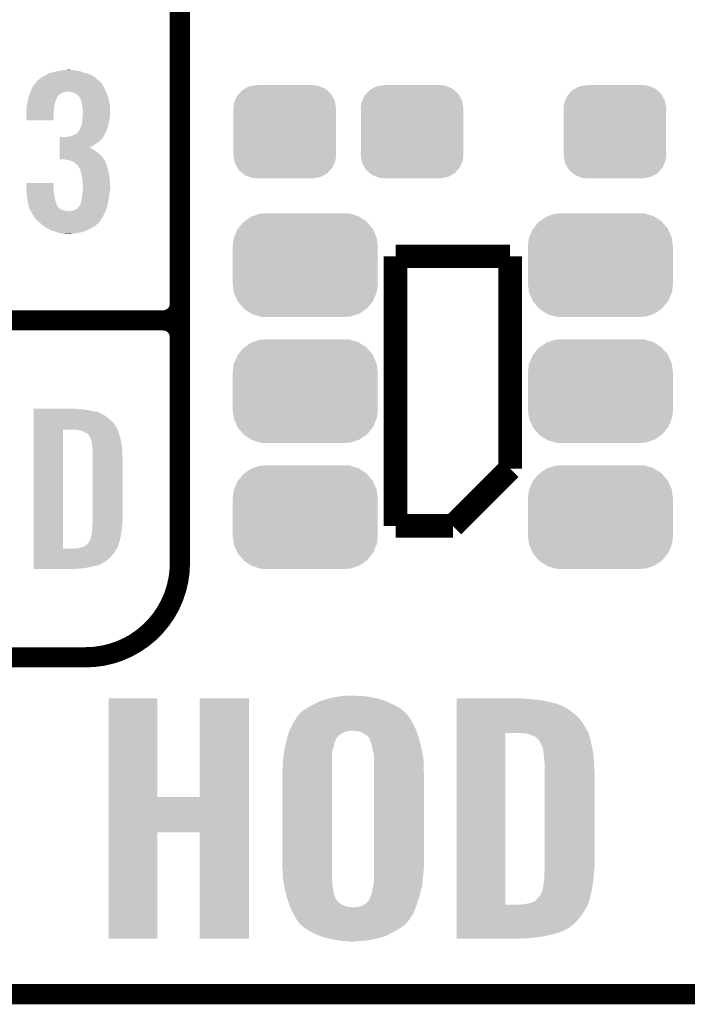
# Model space of a CAD drawing. Extents: x -0.05 to 0.95, y -0.15 to 1.54.
# Tile 2 of 44: x 0.11 to 0.31, y -0.15 to 0.14. Entities that reach past the tile are written whole.
import ezdxf

# ---------------------------------------------------------------- set-up
doc = ezdxf.new("R2010")
doc.units = 0
doc.layers.get('0').update_dxf_attribs({"linetype": 'CONTINUOUS'})
for name, color, linetype in [('HOD_CAP_2_CLICK_V101_GKO', 5, 'CONTINUOUS'), ('HOD_CAP_2_CLICK_V101_GTO', 14, 'CONTINUOUS'), ('HOD_CAP_2_CLICK_V101_GTS', 12, 'CONTINUOUS')]:
    doc.layers.add(name, color=color, linetype=linetype)

# ---------------------------------------------------------------- blocks, each defined once
blk = doc.blocks.new('CUSTOM_57')
for points in [[(-0.01358, 0.01127), (-0.01263, 0.01234), (0.01371, 0.01127), (0.01249, 0.01234)], [(-0.01263, 0.01234), (-0.01175, 0.01282), (0.01249, 0.01234), (0.01194, 0.01282)], [(-0.01175, 0.01282), (-0.01057, 0.01347), (0.01194, 0.01282), (0.01032, 0.01347)], [(-0.01057, 0.01347), (-0.0092, 0.01369), (0.01032, 0.01347), (0.00976, 0.01369)], [(-0.0092, 0.01369), (-0.00825, 0.01385), (0.00976, 0.01369), (0.00825, 0.01385)], [(-0.01508, 0.00841), (-0.01475, 0.00922), (0.01499, 0.00841), (0.01485, 0.00922)], [(-0.01475, 0.00922), (-0.01419, 0.01059), (0.01485, 0.00922), (0.01409, 0.01059)], [(-0.01419, 0.01059), (-0.01358, 0.01127), (0.01409, 0.01059), (0.01371, 0.01127)], [(-0.01525, 0.0069), (-0.01508, 0.00841), (0.01525, 0.0069), (0.01499, 0.00841)], [(-0.0152, 0.00607), (-0.01525, 0.0069), (0.0152, 0.00607), (0.01525, 0.0069)], [(-0.0152, -0.00607), (-0.0152, 0.00607), (0.0152, -0.00607), (0.0152, 0.00607)], [(-0.01525, -0.0069), (-0.0152, -0.00607), (0.01525, -0.0069), (0.0152, -0.00607)], [(-0.01499, -0.00841), (-0.01525, -0.0069), (0.01508, -0.00841), (0.01525, -0.0069)], [(-0.01485, -0.00922), (-0.01499, -0.00841), (0.01475, -0.00922), (0.01508, -0.00841)], [(-0.01409, -0.01059), (-0.01485, -0.00922), (0.01419, -0.01059), (0.01475, -0.00922)], [(-0.01371, -0.01127), (-0.01409, -0.01059), (0.01358, -0.01127), (0.01419, -0.01059)], [(-0.01249, -0.01234), (-0.01371, -0.01127), (0.01263, -0.01234), (0.01358, -0.01127)], [(-0.01194, -0.01282), (-0.01249, -0.01234), (0.01175, -0.01282), (0.01263, -0.01234)], [(-0.01032, -0.01347), (-0.01194, -0.01282), (0.01057, -0.01347), (0.01175, -0.01282)], [(-0.00976, -0.01369), (-0.01032, -0.01347), (0.0092, -0.01369), (0.01057, -0.01347)], [(-0.00825, -0.01385), (-0.00976, -0.01369), (0.00825, -0.01385), (0.0092, -0.01369)]]:
    blk.add_solid(points)
blk = doc.blocks.new('CUSTOM_66')
for points in [[(-0.01568, 0.01452), (-0.01342, 0.01528), (0.0158, 0.01452), (0.01328, 0.01528)], [(-0.01342, 0.01528), (-0.01215, 0.01534), (0.01328, 0.01528), (0.0131, 0.01534)], [(-0.01215, 0.01534), (-0.0106, 0.0154), (0.0131, 0.01534), (0.0106, 0.0154)], [(-0.01994, 0.01085), (-0.01839, 0.01277), (0.01999, 0.01085), (0.01834, 0.01277)], [(-0.01839, 0.01277), (-0.01809, 0.01298), (0.01834, 0.01277), (0.01816, 0.01298)], [(-0.01809, 0.01298), (-0.01608, 0.01438), (0.01816, 0.01298), (0.01601, 0.01438)], [(-0.01608, 0.01438), (-0.01568, 0.01452), (0.01601, 0.01438), (0.0158, 0.01452)], [(-0.02111, 0.00829), (-0.02015, 0.01058), (0.02115, 0.00829), (0.02011, 0.01058)], [(-0.02015, 0.01058), (-0.01994, 0.01085), (0.02011, 0.01058), (0.01999, 0.01085)], [(-0.02155, 0.0055), (-0.02124, 0.00798), (0.02155, 0.0055), (0.0212, 0.00798)], [(-0.02124, 0.00798), (-0.02111, 0.00829), (0.0212, 0.00798), (0.02115, 0.00829)], [(-0.0215, 0.0045), (-0.02155, 0.0055), (0.0215, 0.0045), (0.02155, 0.0055)], [(-0.0215, -0.0045), (-0.0215, 0.0045), (0.0215, -0.0045), (0.0215, 0.0045)], [(-0.02155, -0.0055), (-0.0215, -0.0045), (0.02155, -0.0055), (0.0215, -0.0045)], [(-0.0212, -0.00798), (-0.02155, -0.0055), (0.02124, -0.00798), (0.02155, -0.0055)], [(-0.02115, -0.00829), (-0.0212, -0.00798), (0.02111, -0.00829), (0.02124, -0.00798)], [(-0.02011, -0.01058), (-0.02115, -0.00829), (0.02015, -0.01058), (0.02111, -0.00829)], [(-0.01999, -0.01085), (-0.02011, -0.01058), (0.01994, -0.01085), (0.02015, -0.01058)], [(-0.01834, -0.01277), (-0.01999, -0.01085), (0.01839, -0.01277), (0.01994, -0.01085)], [(-0.01816, -0.01298), (-0.01834, -0.01277), (0.01809, -0.01298), (0.01839, -0.01277)], [(-0.01601, -0.01438), (-0.01816, -0.01298), (0.01608, -0.01438), (0.01809, -0.01298)], [(-0.0158, -0.01452), (-0.01601, -0.01438), (0.01567, -0.01452), (0.01608, -0.01438)], [(-0.01328, -0.01528), (-0.0158, -0.01452), (0.01342, -0.01528), (0.01567, -0.01452)], [(-0.01311, -0.01534), (-0.01328, -0.01528), (0.01215, -0.01534), (0.01342, -0.01528)], [(-0.0106, -0.0154), (-0.01311, -0.01534), (0.0106, -0.0154), (0.01215, -0.01534)]]:
    blk.add_solid(points)

msp = doc.modelspace()

# ---------------------------------------------------------------- linework, layer by layer
at = {"layer": 'HOD_CAP_2_CLICK_V101_GKO', "const_width": 0.006}
msp.add_lwpolyline([(-0.05, -0.15), (0.85, -0.15)], dxfattribs=at)
at = {"layer": 'HOD_CAP_2_CLICK_V101_GTO'}
for points, const_width in [([(0.158, -0.022), (0.158, 0.722)], 0.006), ([(0.158, 0.055), (0.158, 0.145)], 0.006), ([(0.222, 0.069), (0.256, 0.069)], 0.007), ([(0.222, -0.011), (0.222, 0.069)], 0.007), ([(0.256, 0.006), (0.256, 0.069)], 0.007), ([(-0.05, 0.05), (0.153, 0.05)], 0.006), ([(-0.05, 0.05), (0.153, 0.05)], 0.006), ([(0.239, -0.011), (0.256, 0.006)], 0.007), ([(0.222, -0.011), (0.239, -0.011)], 0.007), ([(-0.05, -0.05), (0.13, -0.05)], 0.006)]:
    msp.add_lwpolyline(points, dxfattribs=dict(at, const_width=const_width))
at = {"layer": 'HOD_CAP_2_CLICK_V101_GTO', "const_width": 0.006}
for points in [[(0.153, 0.05, 0.414214), (0.158, 0.055)], [(0.158, 0.045, 0.414214), (0.153, 0.05)], [(0.158, 0.045, 0.414214), (0.153, 0.05)], [(0.13, -0.05, 0.414214), (0.158, -0.022)]]:
    msp.add_lwpolyline(points, format="xyb", dxfattribs=at)
at = {"layer": 'HOD_CAP_2_CLICK_V101_GTO'}
for points in [[(0.118, 0.1227), (0.11856, 0.123), (0.13182, 0.1227), (0.1313, 0.123)], [(0.11856, 0.123), (0.1193, 0.1234), (0.1313, 0.123), (0.13002, 0.1234)], [(0.1193, 0.1234), (0.1197, 0.1235), (0.13002, 0.1234), (0.1297, 0.1235)], [(0.1197, 0.1235), (0.1209, 0.1238), (0.1297, 0.1235), (0.1288, 0.1238)], [(0.1209, 0.1238), (0.1218, 0.124), (0.1288, 0.1238), (0.1282, 0.124)], [(0.1218, 0.124), (0.1227, 0.1242), (0.1282, 0.124), (0.1269, 0.1242)], [(0.1227, 0.1242), (0.12375, 0.1243), (0.1269, 0.1242), (0.1258, 0.1243)], [(0.12375, 0.1243), (0.1248, 0.1244), (0.1258, 0.1243), (0.1253, 0.1244)], [(0.1145, 0.1197), (0.11526, 0.1206), (0.1351, 0.1197), (0.1346, 0.1206)], [(0.11526, 0.1206), (0.1156, 0.121), (0.1346, 0.1206), (0.1342, 0.121)], [(0.1156, 0.121), (0.1157, 0.1211), (0.1342, 0.121), (0.134, 0.1211)], [(0.1157, 0.1211), (0.1158, 0.1212), (0.134, 0.1211), (0.13388, 0.1212)], [(0.1158, 0.1212), (0.1163, 0.1216), (0.13388, 0.1212), (0.13341, 0.1216)], [(0.1163, 0.1216), (0.1169, 0.1221), (0.13341, 0.1216), (0.13282, 0.1221)], [(0.1169, 0.1221), (0.11708, 0.1222), (0.13282, 0.1221), (0.1327, 0.1222)], [(0.11708, 0.1222), (0.118, 0.1227), (0.1327, 0.1222), (0.13182, 0.1227)], [(0.11324, 0.1167), (0.11342, 0.1172), (0.1218, 0.1167), (0.1224, 0.1172)], [(0.11342, 0.1172), (0.1135, 0.1174), (0.1224, 0.1172), (0.1229, 0.1174)], [(0.1135, 0.1174), (0.11361, 0.1177), (0.1229, 0.1174), (0.1235, 0.1177)], [(0.11361, 0.1177), (0.11365, 0.1178), (0.1235, 0.1177), (0.124, 0.1178)], [(0.11365, 0.1178), (0.11369, 0.1179), (0.124, 0.1178), (0.1244, 0.1179)], [(0.11369, 0.1179), (0.1138, 0.1182), (0.13607, 0.1179), (0.13593, 0.1182)], [(0.1138, 0.1182), (0.11403, 0.1187), (0.13593, 0.1182), (0.1357, 0.1187)], [(0.11403, 0.1187), (0.1145, 0.1197), (0.1357, 0.1187), (0.1351, 0.1197)], [(0.1256, 0.1178), (0.1248, 0.1179), (0.13612, 0.1178), (0.13607, 0.1179)], [(0.1264, 0.1176), (0.1256, 0.1178), (0.13621, 0.1176), (0.13612, 0.1178)], [(0.1268, 0.1174), (0.1264, 0.1176), (0.1363, 0.1174), (0.13621, 0.1176)], [(0.127, 0.1173), (0.1268, 0.1174), (0.13633, 0.1173), (0.1363, 0.1174)], [(0.1275, 0.1171), (0.127, 0.1173), (0.1364, 0.1171), (0.13633, 0.1173)], [(0.1277, 0.1168), (0.1275, 0.1171), (0.1365, 0.1168), (0.1364, 0.1171)], [(0.1126, 0.1137), (0.11267, 0.1142), (0.12077, 0.1137), (0.1209, 0.1142)], [(0.11267, 0.1142), (0.11277, 0.1149), (0.1209, 0.1142), (0.121, 0.1149)], [(0.11277, 0.1149), (0.1128, 0.1151), (0.121, 0.1149), (0.12108, 0.1151)], [(0.1128, 0.1151), (0.11301, 0.1159), (0.12108, 0.1151), (0.1214, 0.1159)], [(0.11301, 0.1159), (0.11304, 0.116), (0.1214, 0.1159), (0.1215, 0.116)], [(0.11304, 0.116), (0.11307, 0.1161), (0.1215, 0.116), (0.1215, 0.1161)], [(0.11307, 0.1161), (0.1132, 0.1166), (0.1215, 0.1161), (0.12175, 0.1166)], [(0.1132, 0.1166), (0.11324, 0.1167), (0.12175, 0.1166), (0.1218, 0.1167)], [(0.1282, 0.1163), (0.1277, 0.1168), (0.13667, 0.1163), (0.1365, 0.1168)], [(0.1282, 0.1162), (0.1282, 0.1163), (0.1367, 0.1162), (0.13667, 0.1163)], [(0.1284, 0.1159), (0.1282, 0.1162), (0.1368, 0.1159), (0.1367, 0.1162)], [(0.1286, 0.1156), (0.1284, 0.1159), (0.13686, 0.1156), (0.1368, 0.1159)], [(0.1288, 0.1148), (0.1286, 0.1156), (0.13702, 0.1148), (0.13686, 0.1156)], [(0.12898, 0.1139), (0.1288, 0.1148), (0.1372, 0.1139), (0.13702, 0.1148)], [(0.1124, 0.1122), (0.11242, 0.1123), (0.12059, 0.1122), (0.1206, 0.1123)], [(0.1124, 0.1111), (0.1124, 0.1122), (0.1205, 0.1111), (0.12059, 0.1122)], [(0.1124, 0.1094), (0.1124, 0.1111), (0.1205, 0.1094), (0.1205, 0.1111)], [(0.11242, 0.1123), (0.1125, 0.1126), (0.1206, 0.1123), (0.12063, 0.1126)], [(0.1125, 0.1126), (0.11257, 0.1134), (0.12063, 0.1126), (0.1207, 0.1134)], [(0.11257, 0.1134), (0.1126, 0.1137), (0.1207, 0.1134), (0.12077, 0.1137)], [(0.1291, 0.1133), (0.12898, 0.1139), (0.13723, 0.1133), (0.1372, 0.1139)], [(0.1291, 0.1126), (0.1291, 0.1133), (0.13726, 0.1126), (0.13723, 0.1133)], [(0.1292, 0.1121), (0.1291, 0.1126), (0.13729, 0.1121), (0.13726, 0.1126)], [(0.12911, 0.1103), (0.12917, 0.1111), (0.1372, 0.1103), (0.1373, 0.1111)], [(0.12917, 0.1111), (0.1292, 0.1115), (0.1373, 0.1111), (0.1373, 0.1115)], [(0.1292, 0.1118), (0.1292, 0.1121), (0.1373, 0.1118), (0.13729, 0.1121)], [(0.1292, 0.1115), (0.1292, 0.1118), (0.1373, 0.1115), (0.1373, 0.1118)], [(0.1289, 0.1081), (0.12892, 0.1083), (0.13675, 0.1081), (0.1368, 0.1083)], [(0.12892, 0.1083), (0.129, 0.1091), (0.1368, 0.1083), (0.13702, 0.1091)], [(0.129, 0.1091), (0.12903, 0.1094), (0.13702, 0.1091), (0.1371, 0.1094)], [(0.12903, 0.1094), (0.1291, 0.1102), (0.1371, 0.1094), (0.13719, 0.1102)], [(0.1291, 0.1102), (0.12911, 0.1103), (0.13719, 0.1102), (0.1372, 0.1103)], [(0.1267, 0.1051), (0.1274, 0.1055), (0.13561, 0.1051), (0.13583, 0.1055)], [(0.1274, 0.1055), (0.12782, 0.106), (0.13583, 0.1055), (0.1361, 0.106)], [(0.12782, 0.106), (0.1279, 0.1061), (0.1361, 0.106), (0.13614, 0.1061)], [(0.1279, 0.1061), (0.1281, 0.1063), (0.13614, 0.1061), (0.13621, 0.1063)], [(0.1281, 0.1063), (0.1283, 0.1068), (0.13621, 0.1063), (0.13639, 0.1068)], [(0.1283, 0.1068), (0.12845, 0.1071), (0.13639, 0.1068), (0.1365, 0.1071)], [(0.12845, 0.1071), (0.1286, 0.1074), (0.1365, 0.1071), (0.13657, 0.1074)], [(0.1286, 0.1074), (0.1289, 0.1081), (0.13657, 0.1074), (0.13675, 0.1081)], [(0.1223, 0.1039), (0.1223, 0.1044), (0.1349, 0.1039), (0.1352, 0.1044)], [(0.1223, 0.1034), (0.1223, 0.1039), (0.1343, 0.1034), (0.1349, 0.1039)], [(0.1223, 0.1028), (0.1223, 0.1034), (0.1337, 0.1028), (0.1343, 0.1034)], [(0.1223, 0.1023), (0.1223, 0.1028), (0.1329, 0.1023), (0.1337, 0.1028)], [(0.1223, 0.1017), (0.1223, 0.1023), (0.132, 0.1017), (0.1329, 0.1023)], [(0.124, 0.1044), (0.1252, 0.1046), (0.1352, 0.1044), (0.1353, 0.1046)], [(0.1252, 0.1046), (0.126, 0.1048), (0.1353, 0.1046), (0.1354, 0.1048)], [(0.126, 0.1048), (0.12623, 0.1049), (0.1354, 0.1048), (0.1355, 0.1049)], [(0.12623, 0.1049), (0.1267, 0.1051), (0.1355, 0.1049), (0.13561, 0.1051)], [(0.1223, 0.1013), (0.1223, 0.1017), (0.131, 0.1013), (0.132, 0.1017)], [(0.1223, 0.1012), (0.1223, 0.1013), (0.1314, 0.1012), (0.1311, 0.1013)], [(0.1223, 0.1013), (0.1223, 0.1013), (0.1311, 0.1013), (0.131, 0.1013)], [(0.1223, 0.1009), (0.1223, 0.1012), (0.132, 0.1009), (0.1314, 0.1012)], [(0.1223, 0.1005), (0.1223, 0.1009), (0.1326, 0.1005), (0.132, 0.1009)], [(0.1223, 0.1), (0.1223, 0.1005), (0.1334, 0.1), (0.1326, 0.1005)], [(0.1223, 0.0993), (0.1223, 0.1), (0.1342, 0.0993), (0.1334, 0.1)], [(0.1223, 0.0985), (0.1223, 0.0993), (0.135, 0.0985), (0.1342, 0.0993)], [(0.1223, 0.0978), (0.1223, 0.0985), (0.13542, 0.0978), (0.135, 0.0985)], [(0.1247, 0.0976), (0.1237, 0.0978), (0.13554, 0.0976), (0.13542, 0.0978)], [(0.12515, 0.0975), (0.1247, 0.0976), (0.1356, 0.0975), (0.13554, 0.0976)], [(0.1256, 0.0974), (0.12515, 0.0975), (0.13575, 0.0974), (0.1357, 0.0975)], [(0.12515, 0.0975), (0.12515, 0.0975), (0.1357, 0.0975), (0.1356, 0.0975)], [(0.1264, 0.0971), (0.1256, 0.0974), (0.1359, 0.0971), (0.13575, 0.0974)], [(0.1269, 0.0966), (0.1264, 0.0971), (0.13611, 0.0966), (0.1359, 0.0971)], [(0.12723, 0.0964), (0.1269, 0.0966), (0.1362, 0.0964), (0.13611, 0.0966)], [(0.1274, 0.0963), (0.12723, 0.0964), (0.13623, 0.0963), (0.1362, 0.0964)], [(0.1277, 0.096), (0.1274, 0.0963), (0.1363, 0.096), (0.13623, 0.0963)], [(0.1278, 0.0957), (0.1277, 0.096), (0.13637, 0.0957), (0.1363, 0.096)], [(0.1279, 0.0956), (0.1278, 0.0957), (0.1364, 0.0956), (0.13637, 0.0957)], [(0.1284, 0.0948), (0.1279, 0.0956), (0.13662, 0.0948), (0.1364, 0.0956)], [(0.12849, 0.0945), (0.1284, 0.0948), (0.1367, 0.0945), (0.13662, 0.0948)], [(0.1287, 0.0938), (0.12849, 0.0945), (0.13686, 0.0938), (0.1367, 0.0945)], [(0.1288, 0.0932), (0.1287, 0.0938), (0.137, 0.0932), (0.13686, 0.0938)], [(0.1124, 0.0891), (0.1124, 0.0908), (0.1205, 0.0891), (0.1205, 0.0908)], [(0.1124, 0.0908), (0.1124, 0.0908), (0.1205, 0.0908), (0.1124, 0.0908)], [(0.129, 0.092), (0.1288, 0.0932), (0.13715, 0.092), (0.137, 0.0932)], [(0.12904, 0.0916), (0.129, 0.092), (0.1372, 0.0916), (0.13715, 0.092)], [(0.1291, 0.0911), (0.12904, 0.0916), (0.13723, 0.0911), (0.1372, 0.0916)], [(0.1292, 0.0904), (0.1291, 0.0911), (0.13728, 0.0904), (0.13723, 0.0911)], [(0.11242, 0.0889), (0.1124, 0.0891), (0.1205, 0.0889), (0.1205, 0.0891)], [(0.11248, 0.0881), (0.11242, 0.0889), (0.1206, 0.0881), (0.1205, 0.0889)], [(0.11254, 0.0874), (0.11248, 0.0881), (0.1207, 0.0874), (0.1206, 0.0881)], [(0.12905, 0.0876), (0.12917, 0.0883), (0.1371, 0.0876), (0.1372, 0.0883)], [(0.12917, 0.0883), (0.1292, 0.0885), (0.1372, 0.0883), (0.13723, 0.0885)], [(0.1292, 0.09), (0.1292, 0.0904), (0.1373, 0.09), (0.13728, 0.0904)], [(0.1292, 0.0889), (0.1292, 0.09), (0.1373, 0.0889), (0.1373, 0.09)], [(0.1292, 0.0885), (0.1292, 0.0889), (0.13723, 0.0885), (0.1373, 0.0889)], [(0.1126, 0.0867), (0.11254, 0.0874), (0.12082, 0.0867), (0.1207, 0.0874)], [(0.11277, 0.0856), (0.1126, 0.0867), (0.121, 0.0856), (0.12082, 0.0867)], [(0.11288, 0.0848), (0.11277, 0.0856), (0.1213, 0.0848), (0.121, 0.0856)], [(0.1129, 0.0847), (0.11288, 0.0848), (0.12133, 0.0847), (0.1213, 0.0848)], [(0.1285, 0.0845), (0.1286, 0.085), (0.13654, 0.0845), (0.13666, 0.085)], [(0.1286, 0.085), (0.1288, 0.0855), (0.13666, 0.085), (0.13677, 0.0855)], [(0.1288, 0.0855), (0.12887, 0.0861), (0.13677, 0.0855), (0.1369, 0.0861)], [(0.12887, 0.0861), (0.129, 0.0873), (0.1369, 0.0861), (0.13706, 0.0873)], [(0.129, 0.0873), (0.12905, 0.0876), (0.13706, 0.0873), (0.1371, 0.0876)], [(0.11312, 0.084), (0.1129, 0.0847), (0.1215, 0.084), (0.12133, 0.0847)], [(0.11318, 0.0838), (0.11312, 0.084), (0.1217, 0.0838), (0.1216, 0.084)], [(0.11312, 0.084), (0.11312, 0.084), (0.1216, 0.084), (0.1215, 0.084)], [(0.11337, 0.0832), (0.11318, 0.0838), (0.1223, 0.0832), (0.1217, 0.0838)], [(0.11347, 0.0829), (0.11337, 0.0832), (0.1227, 0.0829), (0.1223, 0.0832)], [(0.1135, 0.0828), (0.11347, 0.0829), (0.12305, 0.0828), (0.1227, 0.0829)], [(0.11367, 0.0825), (0.1135, 0.0828), (0.1241, 0.0825), (0.12305, 0.0828)], [(0.11373, 0.0824), (0.11367, 0.0825), (0.125, 0.0824), (0.1241, 0.0825)], [(0.1143, 0.0814), (0.11373, 0.0824), (0.13544, 0.0814), (0.13591, 0.0824)], [(0.1253, 0.0824), (0.1263, 0.0826), (0.13591, 0.0824), (0.136, 0.0826)], [(0.1263, 0.0826), (0.1268, 0.0828), (0.136, 0.0826), (0.13606, 0.0828)], [(0.1268, 0.0828), (0.1274, 0.0831), (0.13606, 0.0828), (0.13615, 0.0831)], [(0.1274, 0.0831), (0.1279, 0.0836), (0.13615, 0.0831), (0.13629, 0.0836)], [(0.1279, 0.0836), (0.1283, 0.0841), (0.13629, 0.0836), (0.13644, 0.0841)], [(0.1283, 0.0842), (0.12837, 0.0843), (0.13647, 0.0842), (0.1365, 0.0843)], [(0.1283, 0.0841), (0.1283, 0.0842), (0.13644, 0.0841), (0.13647, 0.0842)], [(0.12837, 0.0843), (0.1285, 0.0845), (0.1365, 0.0843), (0.13654, 0.0845)], [(0.11466, 0.0809), (0.1143, 0.0814), (0.1352, 0.0809), (0.13544, 0.0814)], [(0.1153, 0.08), (0.11466, 0.0809), (0.13464, 0.08), (0.1352, 0.0809)], [(0.11607, 0.0793), (0.1153, 0.08), (0.1342, 0.0793), (0.13464, 0.08)], [(0.11629, 0.0791), (0.11607, 0.0793), (0.1341, 0.0791), (0.1342, 0.0793)], [(0.11662, 0.0788), (0.11629, 0.0791), (0.1337, 0.0788), (0.1341, 0.0791)], [(0.11739, 0.0781), (0.11662, 0.0788), (0.1329, 0.0781), (0.1337, 0.0788)], [(0.1175, 0.078), (0.11739, 0.0781), (0.13273, 0.078), (0.1329, 0.0781)], [(0.11836, 0.0775), (0.1175, 0.078), (0.1319, 0.0775), (0.13273, 0.078)], [(0.1187, 0.0773), (0.11836, 0.0775), (0.13153, 0.0773), (0.1319, 0.0775)], [(0.11962, 0.0768), (0.1187, 0.0773), (0.1306, 0.0768), (0.13153, 0.0773)], [(0.1198, 0.0767), (0.11962, 0.0768), (0.13033, 0.0767), (0.1306, 0.0768)], [(0.1209, 0.0764), (0.1198, 0.0767), (0.12953, 0.0764), (0.13033, 0.0767)], [(0.12145, 0.0762), (0.1209, 0.0764), (0.129, 0.0762), (0.12953, 0.0764)], [(0.122, 0.076), (0.12145, 0.0762), (0.12805, 0.076), (0.129, 0.0762)], [(0.1229, 0.0758), (0.122, 0.076), (0.1271, 0.0758), (0.12805, 0.076)], [(0.1238, 0.0757), (0.1229, 0.0758), (0.126, 0.0757), (0.1271, 0.0758)], [(0.1243, 0.0756), (0.1238, 0.0757), (0.1249, 0.0756), (0.126, 0.0757)], [(0.1146, 0.0237), (0.1146, 0.0238), (0.1278, 0.0237), (0.1268, 0.0238)], [(0.1146, 0.0236), (0.1146, 0.0237), (0.1291, 0.0236), (0.1278, 0.0237)], [(0.1146, 0.0234), (0.1146, 0.0236), (0.1306, 0.0234), (0.1291, 0.0236)], [(0.1146, 0.0228), (0.1146, 0.0234), (0.1336, 0.0228), (0.1306, 0.0234)], [(0.1146, 0.0222), (0.1146, 0.0228), (0.1349, 0.0222), (0.1336, 0.0228)], [(0.1146, 0.0221), (0.1146, 0.0222), (0.1351, 0.0221), (0.1349, 0.0222)], [(0.1146, 0.0219), (0.1146, 0.0221), (0.1354, 0.0219), (0.1351, 0.0221)], [(0.1146, 0.0216), (0.1146, 0.0219), (0.136, 0.0216), (0.1354, 0.0219)], [(0.1146, 0.021), (0.1146, 0.0216), (0.1367, 0.021), (0.136, 0.0216)], [(0.1146, 0.0203), (0.1146, 0.021), (0.1375, 0.0203), (0.1367, 0.021)], [(0.1146, 0.0195), (0.1146, 0.0203), (0.1383, 0.0195), (0.1375, 0.0203)], [(0.1146, 0.0185), (0.1146, 0.0195), (0.139, 0.0185), (0.1383, 0.0195)], [(0.1146, 0.0176), (0.1146, 0.0185), (0.13949, 0.0176), (0.139, 0.0185)], [(0.1146, -0.0178), (0.1146, 0.0176), (0.1233, -0.0178), (0.1233, 0.0176)], [(0.1277, 0.0175), (0.1269, 0.0176), (0.13955, 0.0175), (0.13949, 0.0176)], [(0.12805, 0.0174), (0.1277, 0.0175), (0.1396, 0.0174), (0.13955, 0.0175)], [(0.1284, 0.0173), (0.12805, 0.0174), (0.13965, 0.0173), (0.1396, 0.0174)], [(0.1289, 0.0172), (0.1284, 0.0173), (0.1397, 0.0172), (0.13965, 0.0173)], [(0.1294, 0.017), (0.1289, 0.0172), (0.13975, 0.017), (0.1397, 0.0172)], [(0.1297, 0.0168), (0.1294, 0.017), (0.1398, 0.0168), (0.13975, 0.017)], [(0.1299, 0.0167), (0.1297, 0.0168), (0.13983, 0.0167), (0.1398, 0.0168)], [(0.1304, 0.0165), (0.13, 0.0167), (0.13989, 0.0165), (0.13983, 0.0167)], [(0.1308, 0.0161), (0.1304, 0.0165), (0.14, 0.0161), (0.13989, 0.0165)], [(0.1314, 0.0153), (0.1308, 0.0161), (0.14027, 0.0153), (0.14, 0.0161)], [(0.13143, 0.0152), (0.1314, 0.0153), (0.1403, 0.0152), (0.14027, 0.0153)], [(0.1315, 0.0149), (0.13143, 0.0152), (0.14035, 0.0149), (0.1403, 0.0152)], [(0.1316, 0.0146), (0.1315, 0.0149), (0.1404, 0.0146), (0.14035, 0.0149)], [(0.1317, 0.0144), (0.1316, 0.0146), (0.14043, 0.0144), (0.1404, 0.0146)], [(0.1317, 0.0143), (0.1317, 0.0144), (0.14045, 0.0143), (0.14043, 0.0144)], [(0.13175, 0.014), (0.1317, 0.0143), (0.1405, 0.014), (0.14045, 0.0143)], [(0.1318, 0.0137), (0.13175, 0.014), (0.14056, 0.0137), (0.1405, 0.014)], [(0.13195, 0.0125), (0.1318, 0.0137), (0.1408, 0.0125), (0.14056, 0.0137)], [(0.1321, 0.0113), (0.13195, 0.0125), (0.14087, 0.0113), (0.1408, 0.0125)], [(0.1321, 0.0108), (0.1321, 0.0113), (0.1409, 0.0108), (0.14087, 0.0113)], [(0.1321, 0.009), (0.1321, 0.0108), (0.141, 0.009), (0.1409, 0.0108)], [(0.1321, -0.0093), (0.1321, 0.009), (0.141, -0.0093), (0.141, 0.009)], [(0.132, -0.011), (0.13206, -0.0103), (0.14084, -0.011), (0.1409, -0.0103)], [(0.132, -0.0115), (0.132, -0.011), (0.1408, -0.0115), (0.14084, -0.011)], [(0.132, -0.0119), (0.132, -0.0115), (0.14074, -0.0119), (0.1408, -0.0115)], [(0.13206, -0.0103), (0.1321, -0.0099), (0.1409, -0.0103), (0.14094, -0.0099)], [(0.1321, -0.0099), (0.1321, -0.0093), (0.14094, -0.0099), (0.141, -0.0093)], [(0.1314, -0.0152), (0.1315, -0.0146), (0.14016, -0.0152), (0.14032, -0.0146)], [(0.1315, -0.0146), (0.1316, -0.0143), (0.14032, -0.0146), (0.1404, -0.0143)], [(0.1316, -0.0143), (0.1317, -0.014), (0.1404, -0.0143), (0.14044, -0.014)], [(0.1317, -0.0139), (0.1318, -0.0136), (0.14046, -0.0139), (0.1405, -0.0136)], [(0.1317, -0.014), (0.1317, -0.0139), (0.14044, -0.014), (0.14046, -0.0139)], [(0.1318, -0.0132), (0.1319, -0.0127), (0.14056, -0.0132), (0.14063, -0.0127)], [(0.1318, -0.0136), (0.1318, -0.0132), (0.1405, -0.0136), (0.14056, -0.0132)], [(0.1319, -0.0127), (0.132, -0.0119), (0.14063, -0.0127), (0.14074, -0.0119)], [(0.1276, -0.0177), (0.1289, -0.0173), (0.1393, -0.0177), (0.1395, -0.0173)], [(0.1289, -0.0173), (0.1296, -0.0171), (0.1395, -0.0173), (0.1396, -0.0171)], [(0.1296, -0.0171), (0.1302, -0.0167), (0.1396, -0.0171), (0.13972, -0.0167)], [(0.1302, -0.0167), (0.1303, -0.0166), (0.13972, -0.0167), (0.13975, -0.0166)], [(0.1303, -0.0166), (0.1308, -0.016), (0.13975, -0.0166), (0.13994, -0.016)], [(0.1308, -0.016), (0.13095, -0.0158), (0.13994, -0.016), (0.14, -0.0158)], [(0.13095, -0.0158), (0.1314, -0.0152), (0.14, -0.0158), (0.14016, -0.0152)], [(0.1146, -0.0182), (0.1146, -0.0178), (0.1389, -0.0182), (0.13922, -0.0178)], [(0.1146, -0.0178), (0.1146, -0.0178), (0.1265, -0.0178), (0.1233, -0.0178)], [(0.1146, -0.019), (0.1146, -0.0182), (0.1385, -0.019), (0.1389, -0.0182)], [(0.1146, -0.0206), (0.1146, -0.019), (0.1371, -0.0206), (0.1385, -0.019)], [(0.1265, -0.0178), (0.127, -0.0177), (0.13922, -0.0178), (0.1393, -0.0177)], [(0.1146, -0.0214), (0.1146, -0.0206), (0.1361, -0.0214), (0.1371, -0.0206)], [(0.1146, -0.0221), (0.1146, -0.0214), (0.135, -0.0221), (0.1361, -0.0214)], [(0.1146, -0.0224), (0.1146, -0.0221), (0.1344, -0.0224), (0.135, -0.0221)], [(0.1146, -0.0227), (0.1146, -0.0224), (0.1337, -0.0227), (0.1344, -0.0224)], [(0.1146, -0.0229), (0.1146, -0.0227), (0.1326, -0.0229), (0.1337, -0.0227)], [(0.1146, -0.0232), (0.1146, -0.0229), (0.1314, -0.0232), (0.1326, -0.0229)], [(0.1146, -0.0235), (0.1146, -0.0232), (0.1299, -0.0235), (0.1314, -0.0232)], [(0.1146, -0.0237), (0.1146, -0.0235), (0.1281, -0.0237), (0.1299, -0.0235)], [(0.1146, -0.0238), (0.1146, -0.0237), (0.12622, -0.0238), (0.1281, -0.0237)], [(0.1262, -0.0238), (0.1146, -0.0238), (0.1262, -0.0238), (0.12622, -0.0238)], [(0.1369, -0.0915), (0.1369, -0.0622), (0.1513, -0.0915), (0.1513, -0.0622)], [(0.1369, -0.0622), (0.1369, -0.0622), (0.1513, -0.0622), (0.1369, -0.0622)], [(0.1639, -0.0915), (0.1639, -0.0622), (0.1785, -0.0915), (0.1785, -0.0622)], [(0.1639, -0.0622), (0.1639, -0.0622), (0.1785, -0.0622), (0.1639, -0.0622)], [(0.197, -0.0643), (0.1978, -0.0639), (0.22177, -0.0643), (0.221, -0.0639)], [(0.1978, -0.0639), (0.1992, -0.0632), (0.221, -0.0639), (0.21943, -0.0632)], [(0.1992, -0.0632), (0.2006, -0.0627), (0.21943, -0.0632), (0.2183, -0.0627)], [(0.2006, -0.0627), (0.202, -0.0623), (0.2183, -0.0627), (0.21676, -0.0623)], [(0.202, -0.0623), (0.2032, -0.062), (0.21676, -0.0623), (0.2156, -0.062)], [(0.2032, -0.062), (0.2036, -0.0619), (0.2156, -0.062), (0.215, -0.0619)], [(0.2036, -0.0619), (0.2053, -0.0616), (0.215, -0.0619), (0.2132, -0.0616)], [(0.2053, -0.0616), (0.20625, -0.0615), (0.2132, -0.0616), (0.2121, -0.0615)], [(0.20625, -0.0615), (0.2072, -0.0614), (0.2111, -0.0615), (0.2104, -0.0614)], [(0.2401, -0.0623), (0.2401, -0.0622), (0.2607, -0.0623), (0.2591, -0.0622)], [(0.2401, -0.0625), (0.2401, -0.0623), (0.2628, -0.0625), (0.2607, -0.0623)], [(0.2401, -0.0627), (0.2401, -0.0625), (0.265, -0.0627), (0.2628, -0.0625)], [(0.2401, -0.0637), (0.2401, -0.0627), (0.2696, -0.0637), (0.265, -0.0627)], [(0.2401, -0.0645), (0.2401, -0.0637), (0.2716, -0.0645), (0.2696, -0.0637)], [(0.1929, -0.0675), (0.1931, -0.0672), (0.2258, -0.0675), (0.2256, -0.0672)], [(0.1931, -0.0672), (0.1934, -0.0669), (0.2256, -0.0672), (0.2253, -0.0669)], [(0.1934, -0.0669), (0.194, -0.0662), (0.2253, -0.0669), (0.2246, -0.0662)], [(0.194, -0.0662), (0.1952, -0.0654), (0.2246, -0.0662), (0.22372, -0.0654)], [(0.1952, -0.0654), (0.19553, -0.0652), (0.22372, -0.0654), (0.2235, -0.0652)], [(0.19553, -0.0652), (0.197, -0.0643), (0.2235, -0.0652), (0.22177, -0.0643)], [(0.2401, -0.0647), (0.2401, -0.0645), (0.2719, -0.0647), (0.2716, -0.0645)], [(0.2401, -0.065), (0.2401, -0.0647), (0.2725, -0.065), (0.2719, -0.0647)], [(0.2401, -0.0655), (0.2401, -0.065), (0.2734, -0.0655), (0.2725, -0.065)], [(0.2401, -0.0663), (0.2401, -0.0655), (0.2744, -0.0663), (0.2734, -0.0655)], [(0.2401, -0.0673), (0.2401, -0.0663), (0.2757, -0.0673), (0.2744, -0.0663)], [(0.19067, -0.0715), (0.19151, -0.0697), (0.2281, -0.0715), (0.2271, -0.0697)], [(0.19151, -0.0697), (0.1916, -0.0695), (0.2271, -0.0697), (0.227, -0.0695)], [(0.1916, -0.0695), (0.19238, -0.0683), (0.227, -0.0695), (0.2264, -0.0683)], [(0.19238, -0.0683), (0.1929, -0.0675), (0.2264, -0.0683), (0.2258, -0.0675)], [(0.2401, -0.0686), (0.2401, -0.0673), (0.2769, -0.0686), (0.2757, -0.0673)], [(0.2401, -0.0701), (0.2401, -0.0686), (0.2779, -0.0701), (0.2769, -0.0686)], [(0.2401, -0.0718), (0.2401, -0.0701), (0.2789, -0.0718), (0.2779, -0.0701)], [(0.19, -0.0734), (0.19013, -0.0729), (0.2049, -0.0734), (0.2057, -0.0729)], [(0.19013, -0.0729), (0.1903, -0.0723), (0.2057, -0.0729), (0.2065, -0.0723)], [(0.1903, -0.0723), (0.19044, -0.072), (0.2065, -0.0723), (0.2074, -0.072)], [(0.19044, -0.072), (0.19053, -0.0718), (0.2074, -0.072), (0.2088, -0.0718)], [(0.19053, -0.0718), (0.19067, -0.0715), (0.2282, -0.0718), (0.2281, -0.0715)], [(0.2106, -0.0719), (0.2093, -0.0718), (0.22823, -0.0719), (0.2282, -0.0718)], [(0.2117, -0.0722), (0.2106, -0.0719), (0.22832, -0.0722), (0.22823, -0.0719)], [(0.2125, -0.0726), (0.2117, -0.0722), (0.22845, -0.0726), (0.22832, -0.0722)], [(0.2132, -0.073), (0.2125, -0.0726), (0.22858, -0.073), (0.22845, -0.0726)], [(0.2138, -0.0734), (0.2132, -0.073), (0.22871, -0.0734), (0.22858, -0.073)], [(0.2401, -0.0725), (0.2401, -0.0718), (0.27925, -0.0725), (0.2789, -0.0718)], [(0.2401, -0.1234), (0.2401, -0.0725), (0.2546, -0.1234), (0.2546, -0.0725)], [(0.2603, -0.0726), (0.259, -0.0725), (0.2793, -0.0726), (0.27925, -0.0725)], [(0.2611, -0.0727), (0.2603, -0.0726), (0.27933, -0.0727), (0.2793, -0.0726)], [(0.2619, -0.0729), (0.2611, -0.0727), (0.27938, -0.0729), (0.27933, -0.0727)], [(0.2625, -0.0732), (0.2619, -0.0729), (0.27946, -0.0732), (0.27938, -0.0729)], [(0.18914, -0.0769), (0.18935, -0.0759), (0.2035, -0.0769), (0.2038, -0.0759)], [(0.18935, -0.0759), (0.1895, -0.0752), (0.2038, -0.0759), (0.2039, -0.0752)], [(0.1895, -0.0752), (0.18964, -0.0747), (0.2039, -0.0752), (0.2042, -0.0747)], [(0.18964, -0.0747), (0.18972, -0.0744), (0.2042, -0.0747), (0.2043, -0.0744)], [(0.18972, -0.0744), (0.18975, -0.0743), (0.2043, -0.0744), (0.2043, -0.0743)], [(0.18975, -0.0743), (0.19, -0.0734), (0.2043, -0.0743), (0.2049, -0.0734)], [(0.214, -0.0738), (0.2138, -0.0734), (0.22884, -0.0738), (0.22871, -0.0734)], [(0.2142, -0.074), (0.214, -0.0738), (0.2289, -0.074), (0.22884, -0.0738)], [(0.2143, -0.0741), (0.2142, -0.074), (0.22893, -0.0741), (0.2289, -0.074)], [(0.2143, -0.0743), (0.2143, -0.0741), (0.22898, -0.0743), (0.22893, -0.0741)], [(0.2147, -0.0752), (0.2143, -0.0743), (0.22923, -0.0752), (0.22898, -0.0743)], [(0.215, -0.0763), (0.2147, -0.0752), (0.22953, -0.0763), (0.22923, -0.0752)], [(0.2629, -0.0733), (0.2625, -0.0732), (0.27949, -0.0733), (0.27946, -0.0732)], [(0.263, -0.0734), (0.2629, -0.0733), (0.27952, -0.0734), (0.27949, -0.0733)], [(0.26357, -0.0737), (0.2632, -0.0734), (0.2796, -0.0737), (0.27952, -0.0734)], [(0.2643, -0.0743), (0.26357, -0.0737), (0.27976, -0.0743), (0.2796, -0.0737)], [(0.26487, -0.0752), (0.2643, -0.0743), (0.28, -0.0752), (0.27976, -0.0743)], [(0.265, -0.0754), (0.26487, -0.0752), (0.28004, -0.0754), (0.28, -0.0752)], [(0.2654, -0.0762), (0.265, -0.0754), (0.28022, -0.0762), (0.28004, -0.0754)], [(0.18873, -0.0794), (0.1889, -0.078), (0.2031, -0.0794), (0.2032, -0.078)], [(0.1889, -0.078), (0.18914, -0.0769), (0.2032, -0.078), (0.2035, -0.0769)], [(0.21511, -0.0769), (0.215, -0.0763), (0.2297, -0.0769), (0.22953, -0.0763)], [(0.2154, -0.0784), (0.21511, -0.0769), (0.22995, -0.0784), (0.2297, -0.0769)], [(0.2156, -0.0794), (0.2154, -0.0784), (0.23012, -0.0794), (0.22995, -0.0784)], [(0.2655, -0.0763), (0.2654, -0.0762), (0.28024, -0.0763), (0.28022, -0.0762)], [(0.2655, -0.0765), (0.2655, -0.0763), (0.28029, -0.0765), (0.28024, -0.0763)], [(0.26569, -0.077), (0.2655, -0.0765), (0.2804, -0.077), (0.28029, -0.0765)], [(0.2658, -0.0773), (0.26569, -0.077), (0.28045, -0.0773), (0.2804, -0.077)], [(0.2659, -0.0783), (0.2658, -0.0773), (0.28063, -0.0783), (0.28045, -0.0773)], [(0.266, -0.0793), (0.2659, -0.0783), (0.2808, -0.0793), (0.28063, -0.0783)], [(0.1885, -0.0816), (0.1886, -0.0805), (0.2031, -0.0816), (0.2031, -0.0805)], [(0.1885, -0.0826), (0.1885, -0.0816), (0.2031, -0.0826), (0.2031, -0.0816)], [(0.1886, -0.0805), (0.18873, -0.0794), (0.2031, -0.0805), (0.2031, -0.0794)], [(0.2156, -0.0805), (0.2156, -0.0794), (0.2303, -0.0805), (0.23012, -0.0794)], [(0.2156, -0.0845), (0.2156, -0.0805), (0.2304, -0.0845), (0.2303, -0.0805)], [(0.2661, -0.0804), (0.266, -0.0793), (0.28084, -0.0804), (0.2808, -0.0793)], [(0.2662, -0.0812), (0.2661, -0.0804), (0.28088, -0.0812), (0.28084, -0.0804)], [(0.2662, -0.0818), (0.2662, -0.0812), (0.2809, -0.0818), (0.28088, -0.0812)], [(0.2662, -0.0845), (0.2662, -0.0818), (0.2811, -0.0845), (0.2809, -0.0818)], [(0.1884, -0.0834), (0.1885, -0.0826), (0.2031, -0.0834), (0.2031, -0.0826)], [(0.1884, -0.1112), (0.1884, -0.0834), (0.2031, -0.1112), (0.2031, -0.0834)], [(0.2156, -0.1123), (0.2156, -0.0845), (0.2304, -0.1123), (0.2304, -0.0845)], [(0.2662, -0.112), (0.2662, -0.0845), (0.2811, -0.112), (0.2811, -0.0845)], [(0.1369, -0.102), (0.1369, -0.0915), (0.1785, -0.102), (0.1785, -0.0915)], [(0.1369, -0.1335), (0.1369, -0.102), (0.1513, -0.1335), (0.1513, -0.102)], [(0.1369, -0.102), (0.1369, -0.102), (0.1513, -0.102), (0.1639, -0.102)], [(0.1639, -0.1335), (0.1639, -0.102), (0.1785, -0.1335), (0.1785, -0.102)], [(0.1885, -0.1152), (0.1884, -0.1112), (0.2031, -0.1152), (0.2031, -0.1112)], [(0.2156, -0.1131), (0.2156, -0.1123), (0.2303, -0.1131), (0.2304, -0.1123)], [(0.2156, -0.1141), (0.2156, -0.1131), (0.2303, -0.1141), (0.2303, -0.1131)], [(0.2661, -0.1151), (0.2662, -0.1137), (0.28081, -0.1151), (0.28089, -0.1137)], [(0.2662, -0.1135), (0.2662, -0.112), (0.2809, -0.1135), (0.2811, -0.112)], [(0.2662, -0.1137), (0.2662, -0.1135), (0.28089, -0.1137), (0.2809, -0.1135)], [(0.18855, -0.1155), (0.1885, -0.1152), (0.2031, -0.1155), (0.2031, -0.1152)], [(0.18868, -0.1163), (0.18855, -0.1155), (0.2032, -0.1163), (0.2031, -0.1155)], [(0.18885, -0.1173), (0.18868, -0.1163), (0.2032, -0.1173), (0.2032, -0.1163)], [(0.2154, -0.1177), (0.2156, -0.1163), (0.2299, -0.1177), (0.23001, -0.1163)], [(0.2156, -0.1151), (0.2156, -0.1141), (0.2301, -0.1151), (0.2303, -0.1141)], [(0.2156, -0.1163), (0.2156, -0.1151), (0.23001, -0.1163), (0.2301, -0.1151)], [(0.2659, -0.1172), (0.2661, -0.1162), (0.28053, -0.1172), (0.28067, -0.1162)], [(0.2661, -0.1153), (0.2661, -0.1151), (0.2808, -0.1153), (0.28081, -0.1151)], [(0.2661, -0.1162), (0.2661, -0.1153), (0.28067, -0.1162), (0.2808, -0.1153)], [(0.1891, -0.1188), (0.18885, -0.1173), (0.20346, -0.1188), (0.2032, -0.1173)], [(0.18932, -0.1196), (0.1891, -0.1188), (0.2036, -0.1196), (0.20346, -0.1188)], [(0.18965, -0.1208), (0.18932, -0.1196), (0.2039, -0.1208), (0.2036, -0.1196)], [(0.215, -0.1199), (0.2151, -0.1188), (0.22935, -0.1199), (0.22962, -0.1188)], [(0.2151, -0.1188), (0.2154, -0.1177), (0.22962, -0.1188), (0.2299, -0.1177)], [(0.2651, -0.1203), (0.26538, -0.1196), (0.27995, -0.1203), (0.2801, -0.1196)], [(0.26538, -0.1196), (0.2657, -0.1188), (0.2801, -0.1196), (0.28025, -0.1188)], [(0.2657, -0.1187), (0.2658, -0.1184), (0.28026, -0.1187), (0.28032, -0.1184)], [(0.2657, -0.1188), (0.2657, -0.1187), (0.28025, -0.1188), (0.28026, -0.1187)], [(0.2658, -0.1178), (0.26587, -0.1174), (0.28043, -0.1178), (0.2805, -0.1174)], [(0.2658, -0.1184), (0.2658, -0.1178), (0.28032, -0.1184), (0.28043, -0.1178)], [(0.26587, -0.1174), (0.2659, -0.1172), (0.2805, -0.1174), (0.28053, -0.1172)], [(0.1899, -0.1217), (0.18965, -0.1208), (0.2043, -0.1217), (0.2039, -0.1208)], [(0.18996, -0.1219), (0.1899, -0.1217), (0.2043, -0.1219), (0.2043, -0.1217)], [(0.19003, -0.1221), (0.18996, -0.1219), (0.2046, -0.1221), (0.2043, -0.1219)], [(0.19019, -0.1226), (0.19003, -0.1221), (0.2049, -0.1226), (0.2046, -0.1221)], [(0.19032, -0.123), (0.19019, -0.1226), (0.2054, -0.123), (0.2049, -0.1226)], [(0.2131, -0.1231), (0.2138, -0.1226), (0.22839, -0.1231), (0.22855, -0.1226)], [(0.2138, -0.1226), (0.2143, -0.1217), (0.22855, -0.1226), (0.22883, -0.1217)], [(0.2143, -0.1216), (0.2145, -0.1213), (0.22886, -0.1216), (0.22895, -0.1213)], [(0.2143, -0.1217), (0.2143, -0.1216), (0.22883, -0.1217), (0.22886, -0.1216)], [(0.2145, -0.1213), (0.2147, -0.1206), (0.22895, -0.1213), (0.22917, -0.1206)], [(0.2147, -0.1206), (0.21474, -0.1205), (0.22917, -0.1206), (0.2292, -0.1205)], [(0.21474, -0.1205), (0.215, -0.1199), (0.2292, -0.1205), (0.22935, -0.1199)], [(0.2618, -0.123), (0.2628, -0.1227), (0.27919, -0.123), (0.27931, -0.1227)], [(0.2628, -0.1227), (0.2634, -0.1223), (0.27931, -0.1227), (0.27945, -0.1223)], [(0.2636, -0.1223), (0.2637, -0.122), (0.27945, -0.1223), (0.27956, -0.122)], [(0.2637, -0.122), (0.2638, -0.1219), (0.27956, -0.122), (0.2796, -0.1219)], [(0.2638, -0.1219), (0.2644, -0.1213), (0.2796, -0.1219), (0.27973, -0.1213)], [(0.2644, -0.1213), (0.2651, -0.1203), (0.27973, -0.1213), (0.27995, -0.1203)], [(0.19044, -0.1234), (0.19032, -0.123), (0.2061, -0.1234), (0.2054, -0.123)], [(0.19057, -0.1238), (0.19044, -0.1234), (0.207, -0.1238), (0.2061, -0.1234)], [(0.19067, -0.1241), (0.19057, -0.1238), (0.2081, -0.1241), (0.207, -0.1238)], [(0.1907, -0.1242), (0.19067, -0.1241), (0.2093, -0.1242), (0.2081, -0.1241)], [(0.1916, -0.126), (0.1907, -0.1242), (0.22728, -0.126), (0.22799, -0.1242)], [(0.2099, -0.1242), (0.2106, -0.1241), (0.22799, -0.1242), (0.22803, -0.1241)], [(0.2106, -0.1241), (0.2114, -0.124), (0.22803, -0.1241), (0.22806, -0.124)], [(0.2114, -0.124), (0.2122, -0.1237), (0.22806, -0.124), (0.22818, -0.1237)], [(0.2122, -0.1237), (0.21265, -0.1234), (0.22818, -0.1237), (0.2283, -0.1234)], [(0.21265, -0.1234), (0.2131, -0.1231), (0.2283, -0.1234), (0.22839, -0.1231)], [(0.2401, -0.1238), (0.2401, -0.1234), (0.2789, -0.1238), (0.27905, -0.1234)], [(0.2401, -0.1234), (0.2401, -0.1234), (0.2591, -0.1234), (0.2546, -0.1234)], [(0.2401, -0.1241), (0.2401, -0.1238), (0.2787, -0.1241), (0.2789, -0.1238)], [(0.2401, -0.1246), (0.2401, -0.1241), (0.2784, -0.1246), (0.2787, -0.1241)], [(0.2401, -0.1255), (0.2401, -0.1246), (0.2779, -0.1255), (0.2784, -0.1246)], [(0.2401, -0.1266), (0.2401, -0.1255), (0.2772, -0.1266), (0.2779, -0.1255)], [(0.2591, -0.1234), (0.26, -0.1233), (0.27905, -0.1234), (0.27908, -0.1233)], [(0.26, -0.1233), (0.2618, -0.123), (0.27908, -0.1233), (0.27919, -0.123)], [(0.19171, -0.1262), (0.1916, -0.126), (0.2272, -0.1262), (0.22728, -0.126)], [(0.1924, -0.1274), (0.19171, -0.1262), (0.22637, -0.1274), (0.2272, -0.1262)], [(0.1929, -0.1283), (0.1924, -0.1274), (0.22574, -0.1283), (0.22637, -0.1274)], [(0.1931, -0.1285), (0.1929, -0.1283), (0.2256, -0.1285), (0.22574, -0.1283)], [(0.194, -0.1295), (0.1931, -0.1285), (0.2246, -0.1295), (0.2256, -0.1285)], [(0.2401, -0.1278), (0.2401, -0.1266), (0.2762, -0.1278), (0.2772, -0.1266)], [(0.2401, -0.1291), (0.2401, -0.1278), (0.275, -0.1291), (0.2762, -0.1278)], [(0.19496, -0.1303), (0.194, -0.1295), (0.2235, -0.1303), (0.2246, -0.1295)], [(0.1952, -0.1305), (0.19496, -0.1303), (0.22317, -0.1305), (0.2235, -0.1303)], [(0.19681, -0.1314), (0.1952, -0.1305), (0.2217, -0.1314), (0.22317, -0.1305)], [(0.1977, -0.1319), (0.19681, -0.1314), (0.22074, -0.1319), (0.2217, -0.1314)], [(0.2401, -0.1302), (0.2401, -0.1291), (0.2736, -0.1302), (0.275, -0.1291)], [(0.2401, -0.1312), (0.2401, -0.1302), (0.2718, -0.1312), (0.2736, -0.1302)], [(0.2401, -0.1313), (0.2401, -0.1312), (0.2715, -0.1313), (0.2718, -0.1312)], [(0.2401, -0.1316), (0.2401, -0.1313), (0.2708, -0.1316), (0.2715, -0.1313)], [(0.19935, -0.1326), (0.1977, -0.1319), (0.2194, -0.1326), (0.22074, -0.1319)], [(0.2003, -0.133), (0.19935, -0.1326), (0.2182, -0.133), (0.2194, -0.1326)], [(0.2019, -0.1334), (0.2003, -0.133), (0.2167, -0.1334), (0.2182, -0.133)], [(0.2031, -0.1337), (0.2019, -0.1334), (0.21543, -0.1337), (0.2167, -0.1334)], [(0.20367, -0.1338), (0.2031, -0.1337), (0.215, -0.1338), (0.21543, -0.1337)], [(0.2054, -0.1341), (0.20367, -0.1338), (0.2133, -0.1341), (0.215, -0.1338)], [(0.2065, -0.1342), (0.2054, -0.1341), (0.2114, -0.1342), (0.2133, -0.1341)], [(0.2082, -0.1344), (0.2075, -0.1342), (0.2093, -0.1344), (0.2114, -0.1342)], [(0.2401, -0.1319), (0.2401, -0.1316), (0.2697, -0.1319), (0.2708, -0.1316)], [(0.2401, -0.1323), (0.2401, -0.1319), (0.2682, -0.1323), (0.2697, -0.1319)], [(0.2401, -0.1328), (0.2401, -0.1323), (0.2662, -0.1328), (0.2682, -0.1323)], [(0.2401, -0.1331), (0.2401, -0.1328), (0.2639, -0.1331), (0.2662, -0.1328)], [(0.2401, -0.1334), (0.2401, -0.1331), (0.2611, -0.1334), (0.2639, -0.1331)], [(0.2401, -0.1335), (0.2401, -0.1334), (0.25803, -0.1335), (0.2611, -0.1334)], [(0.258, -0.1335), (0.2401, -0.1335), (0.258, -0.1335), (0.25803, -0.1335)]]:
    msp.add_solid(points, dxfattribs=at)

# ---------------------------------------------------------------- block references
at = {"layer": 'HOD_CAP_2_CLICK_V101_GTS'}
for name, p in [('CUSTOM_57', (0.1891, 0.106)), ('CUSTOM_57', (0.2269, 0.106)), ('CUSTOM_57', (0.2871, 0.106)), ('CUSTOM_66', (0.1952, 0.0664)), ('CUSTOM_66', (0.2828, 0.0664)), ('CUSTOM_66', (0.1952, 0.029)), ('CUSTOM_66', (0.2828, 0.029)), ('CUSTOM_66', (0.1952, -0.0084)), ('CUSTOM_66', (0.2828, -0.0084))]:
    msp.add_blockref(name, p, dxfattribs=at)

doc.saveas('drawing.dxf')
